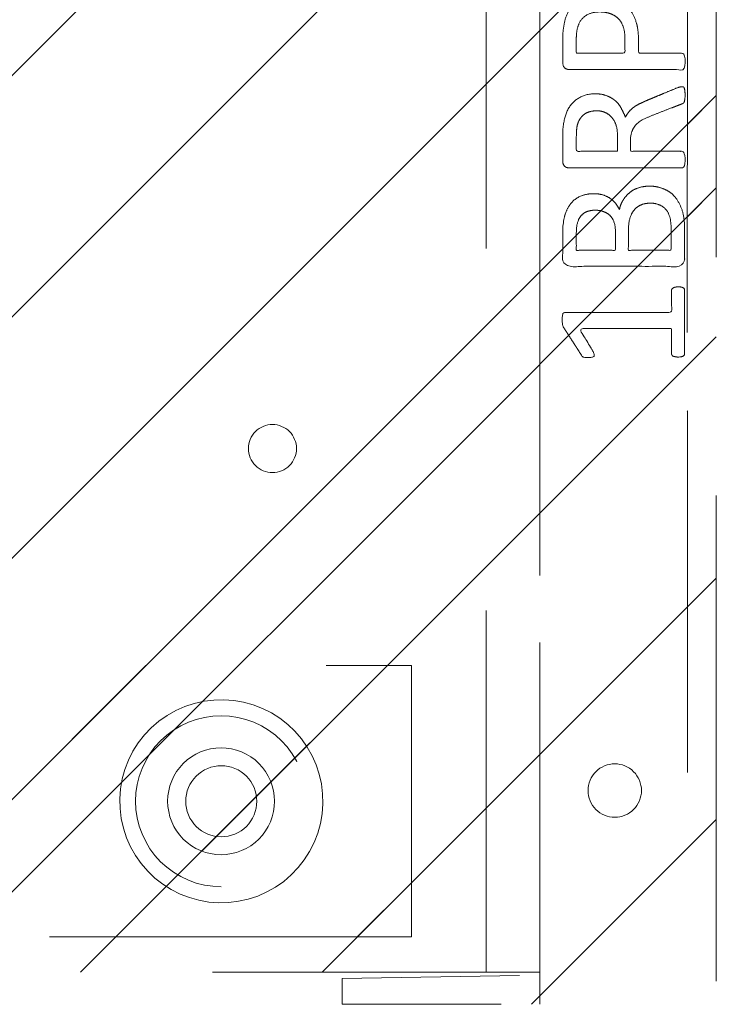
# Model space of a CAD drawing. Header units: inches. Extents: x -465 to -303, y -234 to 7.
# Tile 61 of 81: x -329.69 to -327.13, y -14.3 to -10.67. Entities that reach past the tile are written whole.
import ezdxf

# ---------------------------------------------------------------- set-up
doc = ezdxf.new("R2010")
doc.units = ezdxf.units.IN
doc.header["$LTSCALE"] = 32
doc.header["$MEASUREMENT"] = 0
doc.linetypes.add('Dash Style-1', pattern=[0.083328, 0.041656, -0.041672])
for name, color, linetype, lineweight in [('DashLineFill', 7, 'Dash Style-1', 13), ('Drawing', 7, 'Continuous', 18), ('None', 7, 'Continuous', 18), ('SolidLine', 7, 'Continuous', 15), ('WasteShelf_H', 7, 'Continuous', 18)]:
    doc.layers.add(name, color=color, linetype=linetype, lineweight=lineweight)
pattern_1 = [(45, (0, 0), (-1.61302, 1.93572), []), (45, (-1.0608, 1.0608), (-0.472346, 0.416761), [])]

# ---------------------------------------------------------------- blocks, each defined once
blk = doc.blocks.new('1BRPT9-Bracket (2D)')
at = {"layer": 'DashLineFill', "linetype": 'Continuous', "lineweight": 13}
h = blk.add_hatch(dxfattribs=at)
h.set_pattern_fill('Steel', color=253, style=0, pattern_type=2)
h.set_pattern_definition(pattern_1)
edge = h.paths.add_edge_path()
edge.add_arc((1.6779, -8.4882), 0.252, 270, 360)
edge.add_line((1.9299, -8.4882), (1.9299, -7.4803))
edge.add_line((1.9299, -7.4803), (2.3236, -7.4803))
edge.add_line((2.3236, -7.4803), (2.3236, 7.4611))
edge.add_line((2.3236, 7.4611), (1.9299, 7.4803))
edge.add_line((1.9299, 7.4803), (1.9299, 8.4882))
edge.add_arc((1.6779, 8.4882), 0.252, 360, 450)
edge.add_line((1.6779, 8.7402), (-2.3221, 8.7402))
edge.add_line((-2.3221, 8.7402), (-2.3221, -8.7402))
edge.add_line((-2.3221, -8.7402), (1.6779, -8.7402))
h = blk.add_hatch(dxfattribs=at)
h.set_pattern_fill('Steel', color=253, style=0, pattern_type=2)
h.set_pattern_definition(pattern_1)
h.paths.add_polyline_path([(-1.1488, 8.4252), (-1.118, 8.4237), (-1.0874, 8.4191), (-1.0574, 8.4116), (-1.0283, 8.4012), (-1.0004, 8.388), (-0.9739, 8.3721), (-0.949, 8.3537), (-0.9261, 8.3329), (-0.9054, 8.31), (-0.887, 8.2852), (-0.8711, 8.2587), (-0.8579, 8.2308), (-0.8474, 8.2017), (-0.8399, 8.1717), (-0.8354, 8.1411), (-0.8339, 8.1102), (-0.8354, 8.0794), (-0.8399, 8.0488), (-0.8474, 8.0188), (-0.8579, 7.9897), (-0.8711, 7.9618), (-0.887, 7.9353), (-0.9054, 7.9104), (-0.9261, 7.8875), (-0.949, 7.8668), (-0.9739, 7.8484), (-1.0004, 7.8325), (-1.0283, 7.8193), (-1.0574, 7.8088), (-1.0874, 7.8013), (-1.118, 7.7968), (-1.1488, 7.7953), (-1.1797, 7.7968), (-1.2103, 7.8013), (-1.2403, 7.8088), (-1.2694, 7.8193), (-1.2973, 7.8325), (-1.3238, 7.8484), (-1.3486, 7.8668), (-1.3716, 7.8875), (-1.3923, 7.9104), (-1.4107, 7.9353), (-1.4266, 7.9618), (-1.4398, 7.9897), (-1.4502, 8.0188), (-1.4577, 8.0488), (-1.4623, 8.0794), (-1.4638, 8.1102), (-1.4623, 8.1411), (-1.4577, 8.1717), (-1.4502, 8.2017), (-1.4398, 8.2308), (-1.4266, 8.2587), (-1.4107, 8.2852), (-1.3923, 8.31), (-1.3716, 8.3329), (-1.3486, 8.3537), (-1.3238, 8.3721), (-1.2973, 8.388), (-1.2694, 8.4012), (-1.2403, 8.4116), (-1.2103, 8.4191), (-1.1797, 8.4237)])
h = blk.add_hatch(dxfattribs=at)
h.set_pattern_fill('Steel', color=253, style=0, pattern_type=2)
h.set_pattern_definition(pattern_1)
h.paths.add_polyline_path([(-1.1488, 8.3071), (-1.1295, 8.3061), (-1.1104, 8.3033), (-1.0917, 8.2986), (-1.0735, 8.2921), (-1.056, 8.2838), (-1.0395, 8.2739), (-1.024, 8.2624), (-1.0096, 8.2494), (-0.9967, 8.2351), (-0.9852, 8.2196), (-0.9752, 8.203), (-0.967, 8.1856), (-0.9605, 8.1674), (-0.9558, 8.1486), (-0.9529, 8.1295), (-0.952, 8.1102), (-0.9529, 8.0909), (-0.9558, 8.0718), (-0.9605, 8.0531), (-0.967, 8.0349), (-0.9752, 8.0174), (-0.9852, 8.0009), (-0.9967, 7.9854), (-1.0096, 7.971), (-1.024, 7.9581), (-1.0395, 7.9466), (-1.056, 7.9366), (-1.0735, 7.9284), (-1.0917, 7.9219), (-1.1104, 7.9172), (-1.1295, 7.9143), (-1.1488, 7.9134), (-1.1681, 7.9143), (-1.1872, 7.9172), (-1.206, 7.9219), (-1.2242, 7.9284), (-1.2416, 7.9366), (-1.2582, 7.9466), (-1.2737, 7.9581), (-1.288, 7.971), (-1.301, 7.9854), (-1.3125, 8.0009), (-1.3224, 8.0174), (-1.3307, 8.0349), (-1.3372, 8.0531), (-1.3419, 8.0718), (-1.3447, 8.0909), (-1.3457, 8.1102), (-1.3447, 8.1295), (-1.3419, 8.1486), (-1.3372, 8.1674), (-1.3307, 8.1856), (-1.3224, 8.203), (-1.3125, 8.2196), (-1.301, 8.2351), (-1.288, 8.2494), (-1.2737, 8.2624), (-1.2582, 8.2739), (-1.2416, 8.2838), (-1.2242, 8.2921), (-1.206, 8.2986), (-1.1872, 8.3033), (-1.1681, 8.3061)])
h = blk.add_hatch(dxfattribs=at)
h.set_pattern_fill('Steel', color=253, style=0, pattern_type=2)
h.set_pattern_definition(pattern_1)
h.paths.add_polyline_path([(-1.3378, 6.8996), (-1.3291, 6.8992), (-1.3205, 6.8979), (-1.3121, 6.8958), (-1.3039, 6.8929), (-1.2961, 6.8891), (-1.2886, 6.8847), (-1.2816, 6.8795), (-1.2752, 6.8737), (-1.2693, 6.8672), (-1.2642, 6.8602), (-1.2597, 6.8528), (-1.256, 6.8449), (-1.253, 6.8367), (-1.2509, 6.8283), (-1.2497, 6.8197), (-1.2492, 6.811), (-1.2497, 6.8023), (-1.2509, 6.7937), (-1.253, 6.7853), (-1.256, 6.7771), (-1.2597, 6.7693), (-1.2642, 6.7618), (-1.2693, 6.7548), (-1.2752, 6.7484), (-1.2816, 6.7425), (-1.2886, 6.7374), (-1.2961, 6.7329), (-1.3039, 6.7292), (-1.3121, 6.7263), (-1.3205, 6.7241), (-1.3291, 6.7229), (-1.3378, 6.7224), (-1.3465, 6.7229), (-1.3551, 6.7241), (-1.3635, 6.7263), (-1.3717, 6.7292), (-1.3796, 6.7329), (-1.387, 6.7374), (-1.394, 6.7425), (-1.4005, 6.7484), (-1.4063, 6.7548), (-1.4115, 6.7618), (-1.4159, 6.7693), (-1.4197, 6.7771), (-1.4226, 6.7853), (-1.4247, 6.7937), (-1.426, 6.8023), (-1.4264, 6.811), (-1.426, 6.8197), (-1.4247, 6.8283), (-1.4226, 6.8367), (-1.4197, 6.8449), (-1.4159, 6.8528), (-1.4115, 6.8602), (-1.4063, 6.8672), (-1.4005, 6.8737), (-1.394, 6.8795), (-1.387, 6.8847), (-1.3796, 6.8891), (-1.3717, 6.8929), (-1.3635, 6.8958), (-1.3551, 6.8979), (-1.3465, 6.8992)])
at = {"layer": 'DashLineFill'}
blk.add_line((-2.1252, 8.7402), (-2.1252, -8.7402), dxfattribs=at)
at = {"layer": 'DashLineFill', "flags": 128}
blk.add_lwpolyline([(1.6779, -8.7402, 0.414214), (1.9299, -8.4882), (1.9299, -7.4803), (2.3236, -7.4803), (2.3236, 7.4611), (1.9299, 7.4803), (1.9299, 8.4882, 0.414214), (1.6779, 8.7402), (-2.3221, 8.7402), (-2.3221, -8.7402)], format="xyb", close=True, dxfattribs=at)
for points in [[(-1.1488, 8.4252), (-1.118, 8.4237), (-1.0874, 8.4191), (-1.0574, 8.4116), (-1.0283, 8.4012), (-1.0004, 8.388), (-0.9739, 8.3721), (-0.949, 8.3537), (-0.9261, 8.3329), (-0.9054, 8.31), (-0.887, 8.2852), (-0.8711, 8.2587), (-0.8579, 8.2308), (-0.8474, 8.2017), (-0.8399, 8.1717), (-0.8354, 8.1411), (-0.8339, 8.1102), (-0.8354, 8.0794), (-0.8399, 8.0488), (-0.8474, 8.0188), (-0.8579, 7.9897), (-0.8711, 7.9618), (-0.887, 7.9353), (-0.9054, 7.9104), (-0.9261, 7.8875), (-0.949, 7.8668), (-0.9739, 7.8484), (-1.0004, 7.8325), (-1.0283, 7.8193), (-1.0574, 7.8088), (-1.0874, 7.8013), (-1.118, 7.7968), (-1.1488, 7.7953), (-1.1797, 7.7968), (-1.2103, 7.8013), (-1.2403, 7.8088), (-1.2694, 7.8193), (-1.2973, 7.8325), (-1.3238, 7.8484), (-1.3486, 7.8668), (-1.3716, 7.8875), (-1.3923, 7.9104), (-1.4107, 7.9353), (-1.4266, 7.9618), (-1.4398, 7.9897), (-1.4502, 8.0188), (-1.4577, 8.0488), (-1.4623, 8.0794), (-1.4638, 8.1102), (-1.4623, 8.1411), (-1.4577, 8.1717), (-1.4502, 8.2017), (-1.4398, 8.2308), (-1.4266, 8.2587), (-1.4107, 8.2852), (-1.3923, 8.31), (-1.3716, 8.3329), (-1.3486, 8.3537), (-1.3238, 8.3721), (-1.2973, 8.388), (-1.2694, 8.4012), (-1.2403, 8.4116), (-1.2103, 8.4191), (-1.1797, 8.4237)], [(-1.1488, 8.3071), (-1.1295, 8.3061), (-1.1104, 8.3033), (-1.0917, 8.2986), (-1.0735, 8.2921), (-1.056, 8.2838), (-1.0395, 8.2739), (-1.024, 8.2624), (-1.0096, 8.2494), (-0.9967, 8.2351), (-0.9852, 8.2196), (-0.9752, 8.203), (-0.967, 8.1856), (-0.9605, 8.1674), (-0.9558, 8.1486), (-0.9529, 8.1295), (-0.952, 8.1102), (-0.9529, 8.0909), (-0.9558, 8.0718), (-0.9605, 8.0531), (-0.967, 8.0349), (-0.9752, 8.0174), (-0.9852, 8.0009), (-0.9967, 7.9854), (-1.0096, 7.971), (-1.024, 7.9581), (-1.0395, 7.9466), (-1.056, 7.9366), (-1.0735, 7.9284), (-1.0917, 7.9219), (-1.1104, 7.9172), (-1.1295, 7.9143), (-1.1488, 7.9134), (-1.1681, 7.9143), (-1.1872, 7.9172), (-1.206, 7.9219), (-1.2242, 7.9284), (-1.2416, 7.9366), (-1.2582, 7.9466), (-1.2737, 7.9581), (-1.288, 7.971), (-1.301, 7.9854), (-1.3125, 8.0009), (-1.3224, 8.0174), (-1.3307, 8.0349), (-1.3372, 8.0531), (-1.3419, 8.0718), (-1.3447, 8.0909), (-1.3457, 8.1102), (-1.3447, 8.1295), (-1.3419, 8.1486), (-1.3372, 8.1674), (-1.3307, 8.1856), (-1.3224, 8.203), (-1.3125, 8.2196), (-1.301, 8.2351), (-1.288, 8.2494), (-1.2737, 8.2624), (-1.2582, 8.2739), (-1.2416, 8.2838), (-1.2242, 8.2921), (-1.206, 8.2986), (-1.1872, 8.3033), (-1.1681, 8.3061)], [(-1.3378, 6.8996), (-1.3291, 6.8992), (-1.3205, 6.8979), (-1.3121, 6.8958), (-1.3039, 6.8929), (-1.2961, 6.8891), (-1.2886, 6.8847), (-1.2816, 6.8795), (-1.2752, 6.8737), (-1.2693, 6.8672), (-1.2642, 6.8602), (-1.2597, 6.8528), (-1.256, 6.8449), (-1.253, 6.8367), (-1.2509, 6.8283), (-1.2497, 6.8197), (-1.2492, 6.811), (-1.2497, 6.8023), (-1.2509, 6.7937), (-1.253, 6.7853), (-1.256, 6.7771), (-1.2597, 6.7693), (-1.2642, 6.7618), (-1.2693, 6.7548), (-1.2752, 6.7484), (-1.2816, 6.7425), (-1.2886, 6.7374), (-1.2961, 6.7329), (-1.3039, 6.7292), (-1.3121, 6.7263), (-1.3205, 6.7241), (-1.3291, 6.7229), (-1.3378, 6.7224), (-1.3465, 6.7229), (-1.3551, 6.7241), (-1.3635, 6.7263), (-1.3717, 6.7292), (-1.3796, 6.7329), (-1.387, 6.7374), (-1.394, 6.7425), (-1.4005, 6.7484), (-1.4063, 6.7548), (-1.4115, 6.7618), (-1.4159, 6.7693), (-1.4197, 6.7771), (-1.4226, 6.7853), (-1.4247, 6.7937), (-1.426, 6.8023), (-1.4264, 6.811), (-1.426, 6.8197), (-1.4247, 6.8283), (-1.4226, 6.8367), (-1.4197, 6.8449), (-1.4159, 6.8528), (-1.4115, 6.8602), (-1.4063, 6.8672), (-1.4005, 6.8737), (-1.394, 6.8795), (-1.387, 6.8847), (-1.3796, 6.8891), (-1.3717, 6.8929), (-1.3635, 6.8958), (-1.3551, 6.8979), (-1.3465, 6.8992)]]:
    blk.add_lwpolyline(points, close=True, dxfattribs=at)
blk = doc.blocks.new('Group-62')
at = {"layer": 'WasteShelf_H', "color": 7}
for points, knots in [([(-2.8316, 6.2154), (-2.839, 6.2154), (-2.8528, 6.2182), (-2.8556, 6.2265), (-2.8556, 6.3455), (-2.8556, 6.4645), (-2.8537, 6.4682), (-2.8482, 6.4719), (-2.839, 6.4738), (-2.826, 6.4738), (-2.8168, 6.4719), (-2.8113, 6.4701), (-2.8076, 6.4645), (-2.8076, 6.4156), (-2.8076, 6.3686), (-2.6378, 6.3686), (-2.468, 6.3686), (-2.4938, 6.4119), (-2.5197, 6.4553), (-2.5215, 6.4609), (-2.5234, 6.4701), (-2.5197, 6.4738), (-2.5086, 6.4756), (-2.4962, 6.4756), (-2.4865, 6.4756), (-2.4809, 6.4738), (-2.4772, 6.4701), (-2.4754, 6.4664), (-2.4422, 6.4147), (-2.409, 6.363), (-2.4071, 6.3612), (-2.4071, 6.3575), (-2.4053, 6.352), (-2.4053, 6.3349), (-2.4053, 6.3169), (-2.409, 6.3114), (-2.4126, 6.3095), (-2.611, 6.3095), (-2.8076, 6.3095), (-2.8076, 6.2689), (-2.8076, 6.2246), (-2.8113, 6.2209), (-2.8168, 6.2173), (-2.826, 6.2154), (-2.8316, 6.2154)], [0, 0, 0, 0.00261, 0.007831, 0.010441, 0.176195, 0.178805, 0.181415, 0.184026, 0.186636, 0.188594, 0.190551, 0.192509, 0.194467, 0.244389, 0.244389, 0.424498, 0.424498, 0.47805, 0.47805, 0.484241, 0.490432, 0.496622, 0.502813, 0.507071, 0.510941, 0.514811, 0.518682, 0.518682, 0.576295, 0.576295, 0.578743, 0.58119, 0.583638, 0.590247, 0.593184, 0.596122, 0.599059, 0.911881, 0.911881, 0.976501, 0.982376, 0.988251, 0.994125, 1, 1, 1]), ([(-2.7264, 5.8443), (-2.7485, 5.8443), (-2.7836, 5.8554), (-2.8131, 5.8738), (-2.8334, 5.9015), (-2.8556, 5.9513), (-2.8556, 6.0584), (-2.8556, 6.1248), (-2.8445, 6.1396), (-2.6313, 6.1396), (-2.4182, 6.1396), (-2.4071, 6.1248), (-2.4071, 6.0667), (-2.4071, 5.9753), (-2.4237, 5.9237), (-2.4514, 5.8904), (-2.4938, 5.872), (-2.5363, 5.872), (-2.5658, 5.8794), (-2.5898, 5.8941), (-2.6101, 5.9181), (-2.6157, 5.931), (-2.6193, 5.9126), (-2.6378, 5.8812), (-2.6655, 5.8572), (-2.7042, 5.8443), (-2.7264, 5.8443)], [0, 0, 0, 0.031455, 0.06291, 0.094366, 0.125821, 0.188731, 0.266159, 0.275837, 0.285516, 0.435531, 0.44521, 0.454888, 0.521427, 0.574659, 0.627891, 0.681123, 0.734355, 0.762747, 0.791139, 0.819531, 0.847924, 0.847924, 0.885943, 0.923962, 0.961981, 1, 1, 1]), ([(-2.7301, 5.907), (-2.7098, 5.907), (-2.6802, 5.92), (-2.6599, 5.944), (-2.6489, 5.9809), (-2.6489, 6.0445), (-2.6489, 6.0805), (-2.7273, 6.0805), (-2.8057, 6.0805), (-2.8057, 6.0371), (-2.8057, 5.9532), (-2.7781, 5.92), (-2.7485, 5.907), (-2.7301, 5.907)], [0, 0, 0, 0.079156, 0.158312, 0.237468, 0.316624, 0.419526, 0.419526, 0.643799, 0.643799, 0.767809, 0.883905, 0.941952, 1, 1, 1]), ([(-2.5271, 5.9329), (-2.5105, 5.9329), (-2.4846, 5.9421), (-2.4662, 5.9624), (-2.4569, 5.9938), (-2.4569, 6.0491), (-2.4569, 6.0805), (-2.5289, 6.0805), (-2.6009, 6.0805), (-2.6009, 6.0464), (-2.6009, 5.9901), (-2.5898, 5.9606), (-2.5695, 5.9421), (-2.5418, 5.9329), (-2.5271, 5.9329)], [0, 0, 0, 0.074499, 0.148998, 0.223496, 0.297995, 0.395417, 0.395417, 0.61891, 0.61891, 0.724928, 0.793696, 0.862464, 0.931232, 1, 1, 1]), ([(-2.8463, 5.478), (-2.85, 5.478), (-2.8537, 5.4798), (-2.8556, 5.4872), (-2.8574, 5.5001), (-2.8574, 5.5186), (-2.8556, 5.5296), (-2.8537, 5.537), (-2.8482, 5.5407), (-2.8426, 5.5426), (-2.79, 5.5629), (-2.7375, 5.5832), (-2.719, 5.5906), (-2.6895, 5.6053), (-2.6673, 5.6275), (-2.6563, 5.657), (-2.6563, 5.6967), (-2.6563, 5.716), (-2.7513, 5.716), (-2.85, 5.716), (-2.8537, 5.7197), (-2.8556, 5.7271), (-2.8574, 5.7382), (-2.8574, 5.7548), (-2.8556, 5.7659), (-2.8537, 5.7733), (-2.85, 5.7769), (-2.6387, 5.7769), (-2.4182, 5.7769), (-2.4071, 5.7622), (-2.4071, 5.7068), (-2.4071, 5.6422), (-2.409, 5.6201), (-2.4108, 5.6108), (-2.4145, 5.585), (-2.4348, 5.5444), (-2.4643, 5.5186), (-2.5031, 5.5038), (-2.5474, 5.5038), (-2.5843, 5.5167), (-2.612, 5.5389), (-2.6304, 5.5721), (-2.6378, 5.5906), (-2.6433, 5.5795), (-2.6581, 5.561), (-2.6784, 5.5463), (-2.7061, 5.5333), (-2.7227, 5.526), (-2.7716, 5.5057), (-2.8205, 5.4854), (-2.8334, 5.4798), (-2.8445, 5.478), (-2.8463, 5.478)], [0, 0, 0, 0.004018, 0.008035, 0.012053, 0.01607, 0.020088, 0.024105, 0.028123, 0.03214, 0.03214, 0.070951, 0.070951, 0.084634, 0.098317, 0.112001, 0.125684, 0.138745, 0.138745, 0.202807, 0.205295, 0.207782, 0.21027, 0.212758, 0.214748, 0.216739, 0.218729, 0.220719, 0.332671, 0.339637, 0.346603, 0.391882, 0.407555, 0.423229, 0.423229, 0.466696, 0.510164, 0.553631, 0.597099, 0.640566, 0.684033, 0.727501, 0.770968, 0.770968, 0.798042, 0.825115, 0.852188, 0.879262, 0.879262, 0.958132, 0.958132, 0.979066, 1, 1, 1]), ([(-2.5326, 5.5666), (-2.5049, 5.5666), (-2.4699, 5.5906), (-2.4606, 5.6182), (-2.4588, 5.6275), (-2.4569, 5.6496), (-2.4569, 5.6911), (-2.4569, 5.716), (-2.5326, 5.716), (-2.6083, 5.716), (-2.6083, 5.6874), (-2.6083, 5.6348), (-2.5972, 5.6016), (-2.5751, 5.5776), (-2.5474, 5.5666), (-2.5326, 5.5666)], [0, 0, 0, 0.142515, 0.285031, 0.285031, 0.330993, 0.376955, 0.445899, 0.445899, 0.655281, 0.655281, 0.734439, 0.800829, 0.867219, 0.93361, 1, 1, 1]), ([(-2.5381, 5.14), (-2.5732, 5.14), (-2.6267, 5.1621), (-2.6636, 5.2027), (-2.6858, 5.2618), (-2.6858, 5.3291), (-2.6858, 5.3541), (-2.7661, 5.3541), (-2.85, 5.3541), (-2.8537, 5.3578), (-2.8556, 5.3651), (-2.8574, 5.3762), (-2.8574, 5.3928), (-2.8556, 5.4039), (-2.8537, 5.4113), (-2.85, 5.415), (-2.6396, 5.415), (-2.42, 5.415), (-2.4071, 5.4002), (-2.4071, 5.343), (-2.4071, 5.2802), (-2.4108, 5.2544), (-2.4182, 5.2175), (-2.4403, 5.1806), (-2.4717, 5.1529), (-2.5141, 5.14), (-2.5381, 5.14)], [0, 0, 0, 0.066268, 0.132535, 0.198803, 0.26507, 0.303966, 0.303966, 0.429297, 0.43506, 0.440822, 0.446584, 0.452347, 0.456957, 0.461567, 0.466177, 0.470786, 0.728938, 0.745073, 0.761208, 0.845107, 0.870922, 0.896738, 0.922553, 0.948369, 0.974184, 1, 1, 1]), ([(-2.5437, 5.2027), (-2.516, 5.2027), (-2.4791, 5.223), (-2.4625, 5.2526), (-2.4569, 5.2839), (-2.4569, 5.3273), (-2.4569, 5.3541), (-2.5464, 5.3541), (-2.6359, 5.3541), (-2.6359, 5.3273), (-2.6359, 5.2747), (-2.623, 5.2378), (-2.5972, 5.2138), (-2.564, 5.2027), (-2.5437, 5.2027)], [0, 0, 0, 0.053098, 0.106195, 0.159293, 0.212391, 0.297937, 0.297937, 0.584068, 0.584068, 0.669615, 0.752211, 0.834807, 0.917404, 1, 1, 1]), ([(-2.4329, 4.7901), (-2.4389, 4.7901), (-2.4496, 4.7901), (-2.4551, 4.7937), (-2.4588, 4.7993), (-2.4588, 4.8639), (-2.4588, 4.9266), (-2.6526, 4.9266), (-2.85, 4.9266), (-2.8537, 4.9303), (-2.8556, 4.9377), (-2.8574, 4.9488), (-2.8574, 4.9654), (-2.8556, 4.9764), (-2.8537, 4.9838), (-2.85, 4.9875), (-2.6526, 4.9875), (-2.4588, 4.9875), (-2.4588, 5.0503), (-2.4588, 5.1149), (-2.4551, 5.1204), (-2.4496, 5.1222), (-2.4403, 5.1241), (-2.4274, 5.1241), (-2.4163, 5.1222), (-2.4108, 5.1204), (-2.4071, 5.1149), (-2.4071, 4.9571), (-2.4071, 4.7993), (-2.4108, 4.7937), (-2.4163, 4.7901), (-2.4274, 4.7901), (-2.4329, 4.7901)], [0, 0, 0, 0.003046, 0.005389, 0.007733, 0.010076, 0.089744, 0.089744, 0.335779, 0.340465, 0.345152, 0.349838, 0.354524, 0.360382, 0.36624, 0.372099, 0.377957, 0.6855, 0.6855, 0.785085, 0.788014, 0.790943, 0.793872, 0.796801, 0.798998, 0.801195, 0.803391, 0.805588, 0.991213, 0.99341, 0.995606, 0.997803, 1, 1, 1]), ([(-2.7411, 4.4744), (-2.7688, 4.4744), (-2.815, 4.4947), (-2.8463, 4.5353), (-2.8629, 4.5925), (-2.8629, 4.6626), (-2.8482, 4.718), (-2.8187, 4.7568), (-2.7781, 4.7771), (-2.7301, 4.7771), (-2.695, 4.7623), (-2.6655, 4.7365), (-2.6396, 4.6977), (-2.6267, 4.6737), (-2.6157, 4.6959), (-2.5917, 4.7272), (-2.564, 4.7494), (-2.5326, 4.7605), (-2.4902, 4.7605), (-2.4496, 4.7438), (-2.4182, 4.7088), (-2.4016, 4.6571), (-2.4016, 4.587), (-2.4182, 4.5372), (-2.4459, 4.5058), (-2.4828, 4.491), (-2.5234, 4.491), (-2.5547, 4.5021), (-2.5843, 4.5242), (-2.6101, 4.5556), (-2.6212, 4.5778), (-2.6544, 4.5002), (-2.7208, 4.4744), (-2.7411, 4.4744)], [0, 0, 0, 0.040945, 0.08189, 0.122836, 0.163781, 0.200632, 0.237482, 0.274333, 0.311184, 0.338205, 0.365227, 0.392248, 0.419269, 0.419269, 0.443822, 0.468375, 0.492928, 0.51748, 0.549396, 0.581313, 0.613229, 0.645145, 0.677061, 0.708977, 0.740893, 0.772809, 0.799408, 0.826007, 0.852606, 0.879205, 0.879205, 0.969801, 1, 1, 1]), ([(-2.7467, 4.5353), (-2.7301, 4.5353), (-2.7042, 4.5464), (-2.6821, 4.5704), (-2.6618, 4.6054), (-2.6507, 4.6294), (-2.6599, 4.6516), (-2.6821, 4.6848), (-2.7042, 4.7051), (-2.7301, 4.7162), (-2.815, 4.7162), (-2.815, 4.5796), (-2.7781, 4.5353), (-2.7467, 4.5353)], [0, 0, 0, 0.062166, 0.124332, 0.186498, 0.248664, 0.248664, 0.305108, 0.361552, 0.417996, 0.474441, 0.742583, 0.871292, 1, 1, 1]), ([(-2.5105, 4.5501), (-2.4957, 4.5501), (-2.4735, 4.5593), (-2.4569, 4.5796), (-2.4477, 4.6073), (-2.4477, 4.6626), (-2.4809, 4.7014), (-2.5252, 4.7014), (-2.5474, 4.6922), (-2.5677, 4.6719), (-2.588, 4.6423), (-2.599, 4.622), (-2.5806, 4.587), (-2.5363, 4.5501), (-2.5105, 4.5501)], [0, 0, 0, 0.064819, 0.129638, 0.194457, 0.259276, 0.388914, 0.518552, 0.583375, 0.648198, 0.71302, 0.777843, 0.777843, 0.888922, 1, 1, 1])]:
    blk.add_open_spline(points, degree=2, knots=knots, dxfattribs=at)
blk = doc.blocks.new('1BRPT8_Cover (2D)')
at = {"layer": 'DashLineFill', "linetype": 'Continuous', "lineweight": 13}
h = blk.add_hatch(dxfattribs=at)
h.set_pattern_fill('Steel', color=253, style=0, pattern_type=2)
h.set_pattern_definition(pattern_1)
h.paths.add_polyline_path([(-1.5945, -8.7638), (-2.3228, -8.7638), (-2.3228, -8.7511), (-2.8261, -8.7423), (-2.8664, -8.7028), (-2.8664, -6.673), (-2.8472, -6.6533), (-2.3228, -6.6441), (-2.3228, -6.5842), (-2.8472, -6.5751), (-2.8664, -6.5554), (-2.8664, -4.4682), (-2.8472, -4.4486), (-2.3228, -4.4394), (-2.3228, -4.3795), (-2.8472, -4.3703), (-2.8664, -4.3507), (-2.8664, -2.2635), (-2.8472, -2.2438), (-2.3228, -2.2347), (-2.3228, -2.1748), (-2.8472, -2.1656), (-2.8664, -2.1459), (-2.8664, -0.0588), (-2.8472, -0.0391), (-2.3228, -0.03), (-2.3228, 0.03), (-2.8472, 0.0391), (-2.8664, 0.0588), (-2.8664, 2.1459), (-2.8472, 2.1656), (-2.3228, 2.1748), (-2.3228, 2.2347), (-2.8472, 2.2438), (-2.8664, 2.2635), (-2.8664, 4.3507), (-2.8472, 4.3703), (-2.3228, 4.3795), (-2.3228, 4.4394), (-2.8472, 4.4486), (-2.8664, 4.4682), (-2.8655, 6.5554), (-2.8472, 6.5751), (-2.3228, 6.5842), (-2.3228, 6.6441), (-2.8472, 6.6533), (-2.8664, 6.673), (-2.8664, 8.7028), (-2.8261, 8.7423), (-1.5945, 8.7638), (-1.5945, 8.8583), (-2.9724, 8.8583), (-2.9724, -8.8583), (-1.5945, -8.8583)])
h = blk.add_hatch(dxfattribs=at)
h.set_pattern_fill('Steel', color=253, style=0, pattern_type=2)
h.set_pattern_definition(pattern_1)
h.paths.add_polyline_path([(-2.3228, 8.8583), (-2.3228, -8.8583), (-2.9724, -8.8583), (-2.9724, 8.8583)])
at = {"layer": 'DashLineFill', "flags": 128}
for points in [[(-1.5945, -8.7638), (-2.3228, -8.7638), (-2.3228, -8.7511), (-2.8261, -8.7423), (-2.8664, -8.7028), (-2.8664, -6.673), (-2.8472, -6.6533), (-2.3228, -6.6441), (-2.3228, -6.5842), (-2.8472, -6.5751), (-2.8664, -6.5554), (-2.8664, -4.4682), (-2.8472, -4.4486), (-2.3228, -4.4394), (-2.3228, -4.3795), (-2.8472, -4.3703), (-2.8664, -4.3507), (-2.8664, -2.2635), (-2.8472, -2.2438), (-2.3228, -2.2347), (-2.3228, -2.1748), (-2.8472, -2.1656), (-2.8664, -2.1459), (-2.8664, -0.0588), (-2.8472, -0.0391), (-2.3228, -0.03), (-2.3228, 0.03), (-2.8472, 0.0391), (-2.8664, 0.0588), (-2.8664, 2.1459), (-2.8472, 2.1656), (-2.3228, 2.1748), (-2.3228, 2.2347), (-2.8472, 2.2438), (-2.8664, 2.2635), (-2.8664, 4.3507), (-2.8472, 4.3703), (-2.3228, 4.3795), (-2.3228, 4.4394), (-2.8472, 4.4486), (-2.8664, 4.4682), (-2.8655, 6.5554), (-2.8472, 6.5751), (-2.3228, 6.5842), (-2.3228, 6.6441), (-2.8472, 6.6533), (-2.8664, 6.673), (-2.8664, 8.7028), (-2.8261, 8.7423), (-1.5945, 8.7638), (-1.5945, 8.8583), (-2.9724, 8.8583), (-2.9724, -8.8583), (-1.5945, -8.8583)], [(-2.3228, 8.8583), (-2.3228, -8.8583), (-2.9724, -8.8583), (-2.9724, 8.8583)]]:
    blk.add_lwpolyline(points, close=True, dxfattribs=at)
at = {"layer": 'SolidLine', "flags": 128}
blk.add_lwpolyline([(-2.5, 8.0709), (-2.5005, 8.0612), (-2.5019, 8.0517), (-2.5042, 8.0423), (-2.5075, 8.0332), (-2.5116, 8.0245), (-2.5166, 8.0162), (-2.5223, 8.0084), (-2.5288, 8.0013), (-2.536, 7.9948), (-2.5437, 7.989), (-2.552, 7.9841), (-2.5608, 7.9799), (-2.5699, 7.9767), (-2.5792, 7.9743), (-2.5888, 7.9729), (-2.5984, 7.9724), (-2.6081, 7.9729), (-2.6176, 7.9743), (-2.627, 7.9767), (-2.6361, 7.9799), (-2.6448, 7.9841), (-2.6531, 7.989), (-2.6609, 7.9948), (-2.668, 8.0013), (-2.6745, 8.0084), (-2.6803, 8.0162), (-2.6852, 8.0245), (-2.6894, 8.0332), (-2.6926, 8.0423), (-2.695, 8.0517), (-2.6964, 8.0612), (-2.6969, 8.0709), (-2.6964, 8.0805), (-2.695, 8.0901), (-2.6926, 8.0994), (-2.6894, 8.1085), (-2.6852, 8.1173), (-2.6803, 8.1255), (-2.6745, 8.1333), (-2.668, 8.1405), (-2.6609, 8.1469), (-2.6531, 8.1527), (-2.6448, 8.1577), (-2.6361, 8.1618), (-2.627, 8.1651), (-2.6176, 8.1674), (-2.6081, 8.1688), (-2.5984, 8.1693), (-2.5888, 8.1688), (-2.5792, 8.1674), (-2.5699, 8.1651), (-2.5608, 8.1618), (-2.552, 8.1577), (-2.5437, 8.1527), (-2.536, 8.1469), (-2.5288, 8.1405), (-2.5223, 8.1333), (-2.5166, 8.1255), (-2.5116, 8.1173), (-2.5075, 8.1085), (-2.5042, 8.0994), (-2.5019, 8.0901), (-2.5005, 8.0805)], close=True, dxfattribs=at)
at = {"layer": 'WasteShelf_H', "color": 7}
blk.add_blockref('Group-62', (0, 0), dxfattribs=at)
blk = doc.blocks.new('1BRPT6-LeftBeam (2D)')
at = {"layer": 'DashLineFill', "linetype": 'Continuous', "lineweight": 13}
h = blk.add_hatch(dxfattribs=at)
h.set_pattern_fill('Steel', color=253, style=0, pattern_type=2)
h.set_pattern_definition(pattern_1)
h.paths.add_polyline_path([(-1.8504, 0.5), (20.4724, 0.5), (20.4724, -0.5), (-1.8504, -0.5)])
at = {"layer": 'DashLineFill', "flags": 128}
blk.add_lwpolyline([(-1.8504, 0.5), (20.4724, 0.5), (20.4724, -0.5), (-1.8504, -0.5)], close=True, dxfattribs=at)
at = {"layer": 'SolidLine', "flags": 128}
for points in [[(-1.1768, 0.373), (-1.1401, 0.3739), (-1.1035, 0.3712), (-1.0673, 0.3649), (-1.032, 0.3551), (-0.9977, 0.3418), (-0.965, 0.3253), (-0.934, 0.3056), (-0.9051, 0.283), (-0.8785, 0.2577), (-0.8545, 0.2299), (-0.8334, 0.1998), (-0.8154, 0.1679), (-0.8005, 0.1343), (-0.789, 0.0995), (-0.781, 0.0636), (-0.7766, 0.0272), (-0.7757, -0.0095), (-0.7784, -0.0461), (-0.7847, -0.0823), (-0.7945, -0.1176), (-0.8078, -0.1519), (-0.8243, -0.1846), (-0.844, -0.2156), (-0.8666, -0.2446), (-0.8919, -0.2711), (-0.9197, -0.2951), (-0.9498, -0.3162), (-0.9817, -0.3342), (-1.0153, -0.3491), (-1.0502, -0.3606), (-1.086, -0.3686), (-1.1224, -0.373), (-1.1591, -0.3739), (-1.1957, -0.3712), (-1.2319, -0.3649), (-1.2672, -0.3551), (-1.3015, -0.3418), (-1.3342, -0.3253), (-1.3652, -0.3056), (-1.3942, -0.283), (-1.4207, -0.2577), (-1.4447, -0.2299), (-1.4658, -0.1998), (-1.4838, -0.1679), (-1.4987, -0.1343), (-1.5102, -0.0995), (-1.5182, -0.0636), (-1.5227, -0.0272), (-1.5235, 0.0095), (-1.5208, 0.0461), (-1.5145, 0.0823), (-1.5047, 0.1176), (-1.4914, 0.1519), (-1.4749, 0.1846), (-1.4552, 0.2156), (-1.4326, 0.2445), (-1.4073, 0.2711), (-1.3795, 0.2951), (-1.3494, 0.3162), (-1.3175, 0.3342), (-1.2839, 0.3491), (-1.2491, 0.3606), (-1.2132, 0.3686)], [(-1.1496, 0.1308), (-1.1368, 0.1302), (-1.1241, 0.1283), (-1.1116, 0.1252), (-1.0995, 0.1209), (-1.0879, 0.1154), (-1.0769, 0.1088), (-1.0666, 0.1011), (-1.0571, 0.0925), (-1.0485, 0.083), (-1.0408, 0.0727), (-1.0342, 0.0617), (-1.0287, 0.0501), (-1.0244, 0.038), (-1.0213, 0.0255), (-1.0194, 0.0128), (-1.0188, 0), (-1.0194, -0.0128), (-1.0213, -0.0255), (-1.0244, -0.038), (-1.0287, -0.0501), (-1.0342, -0.0617), (-1.0408, -0.0727), (-1.0485, -0.083), (-1.0571, -0.0925), (-1.0666, -0.1011), (-1.0769, -0.1088), (-1.0879, -0.1154), (-1.0995, -0.1209), (-1.1116, -0.1252), (-1.1241, -0.1283), (-1.1368, -0.1302), (-1.1496, -0.1308), (-1.1624, -0.1302), (-1.1751, -0.1283), (-1.1876, -0.1252), (-1.1997, -0.1209), (-1.2113, -0.1154), (-1.2223, -0.1088), (-1.2326, -0.1011), (-1.2421, -0.0925), (-1.2508, -0.083), (-1.2584, -0.0727), (-1.265, -0.0617), (-1.2705, -0.0501), (-1.2748, -0.038), (-1.2779, -0.0255), (-1.2798, -0.0128), (-1.2805, 0), (-1.2798, 0.0128), (-1.2779, 0.0255), (-1.2748, 0.038), (-1.2705, 0.0501), (-1.265, 0.0617), (-1.2584, 0.0727), (-1.2508, 0.083), (-1.2421, 0.0925), (-1.2326, 0.1011), (-1.2223, 0.1088), (-1.2113, 0.1154), (-1.1997, 0.1209), (-1.1876, 0.1252), (-1.1751, 0.1283), (-1.1624, 0.1302)]]:
    blk.add_lwpolyline(points, close=True, dxfattribs=at)
blk = doc.blocks.new('Group-73')
at = {"layer": 'None', "color": 7, "rotation": 180}
for name, p in [('1BRPT8_Cover (2D)', (80.9449, -11.4173)), ('1BRPT9-Bracket (2D)', (80.9449, -11.4173)), ('1BRPT6-LeftBeam (2D)', (80.9449, -19.5276))]:
    blk.add_blockref(name, p, dxfattribs=at)
blk = doc.blocks.new('Group-80')
at = {"layer": 'None'}
blk.add_blockref('Group-73', (0, 0), dxfattribs=at)
blk = doc.blocks.new('SL L Desk (2D)')
at = {"layer": 'None'}
blk.add_blockref('Group-80', (0, 0), dxfattribs=at)
at = {"layer": 'Drawing', "color": 0, "flags": 1}
for tag in ['Tag', 'Catalog', 'Option1', 'Option2', 'Option3', 'Option4', 'Option5', 'Option6', 'Option7', 'Option8', 'Option9', 'Option10', 'Option11', 'Option12', 'Custom', 'FinishGroup', 'Discount', 'Item2', 'Item3', 'Item6', 'Item8', 'Item9', 'Item10', 'Item12', 'Item13', 'Item16', 'Item18', 'Item19', 'Item20', 'Item21', 'Item22', 'Item23', 'Item24', 'Item25', 'Item1', 'Item4', 'Item5', 'Item7', 'Item11', 'Item14', 'Item15', 'Item17']:
    blk.add_attdef(tag, (-51.5877, -67.0772), '', height=0.00709, dxfattribs=at)

msp = doc.modelspace()

# ---------------------------------------------------------------- block references
at = {"layer": 'Drawing'}
msp.add_blockref('SL L Desk (2D)', (-411.047, 5.9764), dxfattribs=at)

doc.saveas('drawing.dxf')
